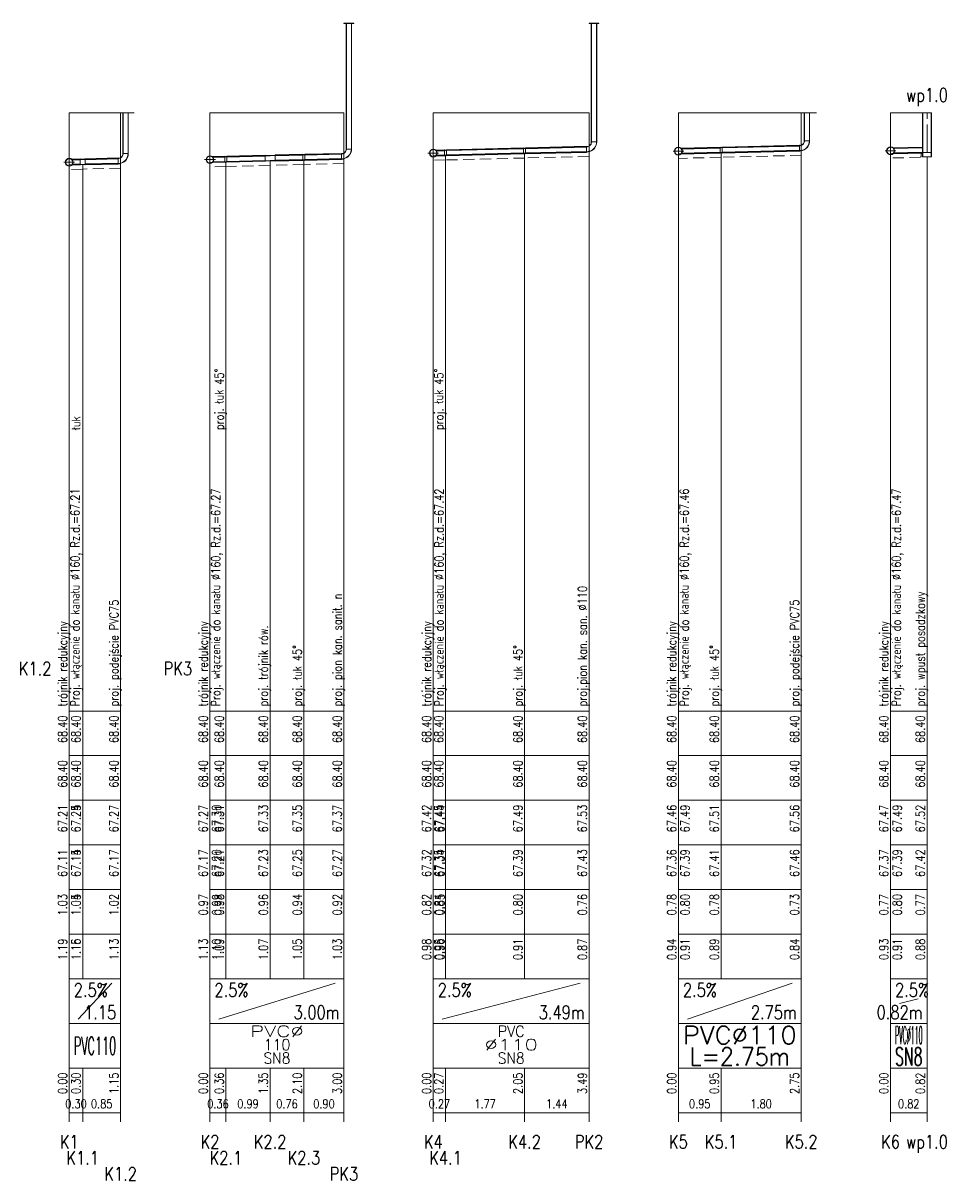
# Model space of a CAD drawing. Header units: millimetres. Extents: x 50853 to 54955, y -8480 to -6058.
# Tile 28 of 28: x 54328 to 54535, y -6627 to -6368. Entities that reach past the tile are written whole.
import ezdxf
from ezdxf.enums import TextEntityAlignment as Align

# ---------------------------------------------------------------- set-up
doc = ezdxf.new("R2010")
doc.units = ezdxf.units.MM
doc.header["$LTSCALE"] = 5
doc.linetypes.add('CENTER', pattern=[2, 1.25, -0.25, 0.25, -0.25])
doc.linetypes.add('DASHED', pattern=[0.75, 0.5, -0.25])
for name, color, linetype, lineweight in [('Liczby', 7, 'Continuous', 20), ('Linie_odn', 7, 'Continuous', 13), ('Linie_tabeli', 7, 'Continuous', 13), ('Odcinki', 5, 'Continuous', 30), ('Opis_PZ', 7, 'Continuous', 20), ('Opis_wl', 7, 'Continuous', 20), ('Osie', 7, 'CENTER', 13), ('Podsypki', 7, 'DASHED', 13), ('Ter_istn', 8, 'Continuous', 13), ('Wezly', 5, 'Continuous', 13)]:
    doc.layers.add(name, color=color, linetype=linetype, lineweight=lineweight)
doc.styles.add('Styl13', font='SIMPLEX.shx', dxfattribs={"width": 0.8})
doc.styles.add('Styl15', font='SIMPLEX.shx', dxfattribs={"width": 0.8})
doc.styles.add('Styl17', font='SIMPLEX.shx', dxfattribs={"width": 0.8})
doc.styles.add('Styl2', font='SIMPLEX.shx', dxfattribs={"width": 0.8})
doc.styles.add('Styl4', font='SIMPLEX.shx', dxfattribs={"width": 0.8})
doc.styles.add('Styl5', font='SIMPLEX.shx', dxfattribs={"width": 0.8})
doc.styles.add('Styl6', font='SIMPLEX.shx', dxfattribs={"width": 0.8})
doc.styles.add('Styl9', font='SIMPLEX.shx', dxfattribs={"width": 0.8})

msp = doc.modelspace()

# ---------------------------------------------------------------- linework, layer by layer
at = {"layer": 'Linie_odn'}
for points in [[(54338.15, -6522.01), (54338.15, -6388.01)], [(54349.65, -6522.01), (54349.65, -6388.01)], [(54369.65, -6522.01), (54369.65, -6388.01)], [(54399.65, -6522.01), (54399.65, -6388.01)], [(54419.65, -6522.01), (54419.65, -6388.01)], [(54454.53, -6522.01), (54454.53, -6388.01)], [(54474.53, -6522.01), (54474.53, -6388.01)], [(54502.03, -6522.01), (54502.03, -6388.01)], [(54522.03, -6522.01), (54522.03, -6388.01)], [(54422.39, -6522.01), (54422.39, -6397.51)], [(54440.1, -6522.01), (54440.1, -6397.07)], [(54484.08, -6522.01), (54484.08, -6396.91)], [(54530.19, -6522.01), (54530.19, -6397.88)], [(54341.15, -6522.01), (54341.15, -6399.54)], [(54373.22, -6522.01), (54373.22, -6398.95)], [(54383.11, -6522.01), (54383.11, -6398.71)], [(54390.69, -6522.01), (54390.69, -6398.52)]]:
    msp.add_lwpolyline(points, dxfattribs=at)
at = {"layer": 'Linie_tabeli'}
for p, q in [((54338.15, -6522.01), (54349.65, -6522.01)), ((54338.15, -6522.01), (54338.15, -6612.01)), ((54338.15, -6522.01), (54338.15, -6582.01)), ((54341.15, -6522.01), (54341.15, -6582.01)), ((54349.65, -6522.01), (54349.65, -6612.01)), ((54349.65, -6522.01), (54349.65, -6582.01)), ((54369.65, -6522.01), (54399.65, -6522.01)), ((54369.65, -6522.01), (54369.65, -6612.01)), ((54369.65, -6522.01), (54369.65, -6582.01)), ((54373.22, -6522.01), (54373.22, -6582.01)), ((54383.11, -6522.01), (54383.11, -6582.01)), ((54390.69, -6522.01), (54390.69, -6582.01)), ((54399.65, -6522.01), (54399.65, -6612.01)), ((54399.65, -6522.01), (54399.65, -6582.01)), ((54419.65, -6522.01), (54454.53, -6522.01)), ((54419.65, -6522.01), (54419.65, -6612.01)), ((54419.65, -6522.01), (54419.65, -6582.01)), ((54422.39, -6522.01), (54422.39, -6582.01)), ((54440.1, -6522.01), (54440.1, -6582.01)), ((54454.53, -6522.01), (54454.53, -6612.01)), ((54454.53, -6522.01), (54454.53, -6582.01)), ((54474.53, -6522.01), (54502.03, -6522.01)), ((54474.53, -6522.01), (54474.53, -6612.01)), ((54474.53, -6522.01), (54474.53, -6582.01)), ((54484.08, -6522.01), (54484.08, -6582.01)), ((54502.03, -6522.01), (54502.03, -6612.01)), ((54502.03, -6522.01), (54502.03, -6582.01)), ((54522.03, -6522.01), (54530.19, -6522.01)), ((54522.03, -6522.01), (54522.03, -6612.01)), ((54522.03, -6522.01), (54522.03, -6582.01)), ((54530.19, -6522.01), (54530.19, -6612.01)), ((54530.19, -6522.01), (54530.19, -6582.01)), ((54338.15, -6532.01), (54349.65, -6532.01)), ((54369.65, -6532.01), (54399.65, -6532.01)), ((54419.65, -6532.01), (54454.53, -6532.01)), ((54474.53, -6532.01), (54502.03, -6532.01)), ((54522.03, -6532.01), (54530.19, -6532.01)), ((54338.15, -6542.01), (54349.65, -6542.01)), ((54369.65, -6542.01), (54399.65, -6542.01)), ((54419.65, -6542.01), (54454.53, -6542.01)), ((54474.53, -6542.01), (54502.03, -6542.01)), ((54522.03, -6542.01), (54530.19, -6542.01)), ((54338.15, -6552.01), (54349.65, -6552.01)), ((54369.65, -6552.01), (54399.65, -6552.01)), ((54419.65, -6552.01), (54454.53, -6552.01)), ((54474.53, -6552.01), (54502.03, -6552.01)), ((54522.03, -6552.01), (54530.19, -6552.01)), ((54338.15, -6562.01), (54349.65, -6562.01)), ((54369.65, -6562.01), (54399.65, -6562.01)), ((54419.65, -6562.01), (54454.53, -6562.01)), ((54474.53, -6562.01), (54502.03, -6562.01)), ((54522.03, -6562.01), (54530.19, -6562.01)), ((54338.15, -6572.01), (54349.65, -6572.01)), ((54369.65, -6572.01), (54399.65, -6572.01)), ((54419.65, -6572.01), (54454.53, -6572.01)), ((54474.53, -6572.01), (54502.03, -6572.01)), ((54522.03, -6572.01), (54530.19, -6572.01)), ((54338.15, -6582.01), (54349.65, -6582.01)), ((54338.15, -6582.01), (54338.15, -6592.01)), ((54349.65, -6582.01), (54349.65, -6592.01)), ((54369.65, -6582.01), (54399.65, -6582.01)), ((54369.65, -6582.01), (54369.65, -6592.01)), ((54399.65, -6582.01), (54399.65, -6592.01)), ((54419.65, -6582.01), (54454.53, -6582.01)), ((54419.65, -6582.01), (54419.65, -6592.01)), ((54454.53, -6582.01), (54454.53, -6592.01)), ((54474.53, -6582.01), (54502.03, -6582.01)), ((54474.53, -6582.01), (54474.53, -6592.01)), ((54502.03, -6582.01), (54502.03, -6592.01)), ((54522.03, -6582.01), (54530.19, -6582.01)), ((54522.03, -6582.01), (54522.03, -6592.01)), ((54530.19, -6582.01), (54530.19, -6592.01)), ((54340.15, -6591.01), (54347.65, -6583.01)), ((54371.65, -6591.01), (54397.65, -6583.01)), ((54421.65, -6591.01), (54452.53, -6583.01)), ((54476.53, -6591.01), (54500.03, -6583.01)), ((54524.03, -6587.51), (54528.19, -6586.51)), ((54338.15, -6592.01), (54349.65, -6592.01)), ((54349.65, -6592.01), (54349.65, -6602.01)), ((54369.65, -6592.01), (54399.65, -6592.01)), ((54399.65, -6592.01), (54399.65, -6602.01)), ((54419.65, -6592.01), (54454.53, -6592.01)), ((54454.53, -6592.01), (54454.53, -6602.01)), ((54474.53, -6592.01), (54502.03, -6592.01)), ((54502.03, -6592.01), (54502.03, -6602.01)), ((54522.03, -6592.01), (54530.19, -6592.01)), ((54530.19, -6592.01), (54530.19, -6602.01)), ((54338.15, -6602.01), (54349.65, -6602.01)), ((54338.15, -6602.01), (54338.15, -6614.01)), ((54341.15, -6602.01), (54341.15, -6614.01)), ((54349.65, -6602.01), (54349.65, -6614.01)), ((54369.65, -6602.01), (54399.65, -6602.01)), ((54369.65, -6602.01), (54369.65, -6614.01)), ((54373.22, -6602.01), (54373.22, -6614.01)), ((54383.11, -6602.01), (54383.11, -6614.01)), ((54390.69, -6602.01), (54390.69, -6614.01)), ((54399.65, -6602.01), (54399.65, -6614.01)), ((54419.65, -6602.01), (54454.53, -6602.01)), ((54419.65, -6602.01), (54419.65, -6614.01)), ((54422.39, -6602.01), (54422.39, -6614.01)), ((54440.1, -6602.01), (54440.1, -6614.01)), ((54454.53, -6602.01), (54454.53, -6614.01)), ((54474.53, -6602.01), (54502.03, -6602.01)), ((54474.53, -6602.01), (54474.53, -6614.01)), ((54484.08, -6602.01), (54484.08, -6614.01)), ((54502.03, -6602.01), (54502.03, -6614.01)), ((54522.03, -6602.01), (54530.19, -6602.01)), ((54522.03, -6602.01), (54522.03, -6614.01)), ((54530.19, -6602.01), (54530.19, -6614.01)), ((54338.15, -6612.01), (54349.65, -6612.01)), ((54369.65, -6612.01), (54399.65, -6612.01)), ((54419.65, -6612.01), (54454.53, -6612.01)), ((54474.53, -6612.01), (54502.03, -6612.01)), ((54522.03, -6612.01), (54530.19, -6612.01))]:
    msp.add_line(p, q, dxfattribs=at)
at = {"layer": 'Odcinki'}
for points in [[(54440.33, -6395.96), (54453.98, -6395.62), (54453.98, -6395.57), (54440.33, -6395.91)], [(54484.3, -6395.8), (54501.65, -6395.37), (54501.65, -6395.31), (54484.3, -6395.74)], [(54341.7, -6398.43), (54349.1, -6398.24), (54349.1, -6398.19), (54341.7, -6398.37)], [(54370.24, -6397.93), (54372.99, -6397.86), (54372.99, -6397.8), (54370.24, -6397.87)], [(54373.44, -6397.85), (54382.01, -6397.63), (54382.01, -6397.58), (54373.44, -6397.79)], [(54384.21, -6397.58), (54390.46, -6397.42), (54390.46, -6397.37), (54384.21, -6397.52)], [(54390.91, -6397.41), (54399.1, -6397.21), (54399.1, -6397.15), (54390.91, -6397.36)], [(54420.23, -6396.46), (54422.17, -6396.42), (54422.17, -6396.36), (54420.23, -6396.41)], [(54420.23, -6397.56), (54422.17, -6397.52), (54422.17, -6397.57), (54420.23, -6397.62)], [(54422.62, -6396.4), (54439.88, -6395.97), (54439.88, -6395.92), (54422.62, -6396.35)], [(54422.62, -6397.5), (54439.88, -6397.07), (54439.88, -6397.13), (54422.62, -6397.56)], [(54440.33, -6397.06), (54453.98, -6396.72), (54453.98, -6396.78), (54440.33, -6397.12)], [(54475.11, -6396.03), (54483.85, -6395.81), (54483.85, -6395.76), (54475.11, -6395.97)], [(54475.11, -6397.13), (54483.85, -6396.91), (54483.85, -6396.97), (54475.11, -6397.18)], [(54484.3, -6396.9), (54501.65, -6396.47), (54501.65, -6396.52), (54484.3, -6396.95)], [(54522.61, -6395.95), (54529.19, -6395.78), (54529.19, -6395.73), (54522.61, -6395.89)], [(54522.61, -6397.05), (54529.19, -6396.88), (54529.19, -6396.94), (54522.61, -6397.1)], [(54338.74, -6398.5), (54340.6, -6398.46), (54340.6, -6398.4), (54338.74, -6398.45)], [(54338.74, -6399.6), (54340.6, -6399.56), (54340.6, -6399.61), (54338.74, -6399.66)], [(54341.7, -6399.53), (54349.1, -6399.34), (54349.1, -6399.4), (54341.7, -6399.58)], [(54370.24, -6399.03), (54372.99, -6398.96), (54372.99, -6399.01), (54370.24, -6399.08)], [(54373.44, -6398.95), (54382.01, -6398.73), (54382.01, -6398.79), (54373.44, -6399)], [(54384.21, -6398.68), (54390.46, -6398.52), (54390.46, -6398.58), (54384.21, -6398.73)], [(54390.91, -6398.51), (54399.1, -6398.31), (54399.1, -6398.36), (54390.91, -6398.57)]]:
    msp.add_lwpolyline(points, close=True, dxfattribs=at)
at = {"layer": 'Opis_wl'}
for centre, radius in [((54522.03, -6396.51), 0.88), ((54338.15, -6399.07), 0.88), ((54369.65, -6398.49), 0.88), ((54369.65, -6398.49), 0.8), ((54419.65, -6397.03), 0.88), ((54419.65, -6397.03), 0.8), ((54474.53, -6396.59), 0.88), ((54474.53, -6396.59), 0.8), ((54522.03, -6396.51), 0.8), ((54338.15, -6399.07), 0.8)]:
    msp.add_circle(centre, radius, dxfattribs=at)
at = {"layer": 'Osie'}
for p, q in [((54530.19, -6396.86), (54530.19, -6388.01)), ((54474.53, -6397.79), (54474.53, -6395.39)), ((54522.03, -6397.71), (54522.03, -6395.31)), ((54338.15, -6400.27), (54338.15, -6397.87)), ((54369.65, -6399.69), (54369.65, -6397.29)), ((54418.45, -6397.03), (54420.85, -6397.03)), ((54419.65, -6398.23), (54419.65, -6395.83)), ((54473.33, -6396.59), (54475.73, -6396.59)), ((54520.83, -6396.51), (54523.23, -6396.51)), ((54336.95, -6399.07), (54339.35, -6399.07)), ((54368.45, -6398.49), (54370.85, -6398.49))]:
    msp.add_line(p, q, dxfattribs=at)
at = {"layer": 'Podsypki'}
for points in [[(54419.65, -6397.63), (54422.39, -6397.56), (54422.39, -6398.51), (54422.39, -6398.51), (54422.39, -6398.56), (54419.65, -6398.63), (54419.65, -6398.63), (54419.65, -6398.63)], [(54422.39, -6397.56), (54440.1, -6397.12), (54440.1, -6398.07), (54440.1, -6398.07), (54440.1, -6398.12), (54422.39, -6398.56), (54422.39, -6398.51), (54422.39, -6398.51)], [(54440.1, -6397.12), (54454.53, -6396.76), (54454.53, -6397.71), (54454.53, -6397.71), (54454.53, -6397.76), (54440.1, -6398.12), (54440.1, -6398.07), (54440.1, -6398.07)], [(54474.53, -6397.2), (54484.08, -6396.96), (54484.08, -6397.91), (54484.08, -6397.91), (54484.08, -6397.96), (54474.53, -6398.2), (54474.53, -6398.2), (54474.53, -6398.2)], [(54484.08, -6396.96), (54502.03, -6396.51), (54502.03, -6397.46), (54502.03, -6397.46), (54502.03, -6397.51), (54484.08, -6397.96), (54484.08, -6397.91), (54484.08, -6397.91)], [(54522.03, -6397.12), (54528.87, -6396.95), (54528.87, -6397.86), (54528.75, -6397.86), (54528.75, -6397.95), (54522.03, -6398.12), (54522.03, -6398.12), (54522.03, -6398.12)], [(54338.15, -6399.67), (54341.15, -6399.6), (54341.15, -6400.54), (54341.15, -6400.54), (54341.15, -6400.6), (54338.15, -6400.67), (54338.15, -6400.67), (54338.15, -6400.67)], [(54341.15, -6399.6), (54349.65, -6399.39), (54349.65, -6400.33), (54349.65, -6400.33), (54349.65, -6400.39), (54341.15, -6400.6), (54341.15, -6400.54), (54341.15, -6400.54)], [(54369.65, -6399.1), (54373.22, -6399.01), (54373.22, -6399.95), (54373.22, -6399.95), (54373.22, -6400.01), (54369.65, -6400.1), (54369.65, -6400.1), (54369.65, -6400.1)], [(54373.22, -6399.01), (54383.11, -6398.76), (54383.11, -6399.71), (54383.11, -6399.71), (54383.11, -6399.76), (54373.22, -6400.01), (54373.22, -6399.95), (54373.22, -6399.95)], [(54383.11, -6398.76), (54390.69, -6398.57), (54390.69, -6399.52), (54390.69, -6399.52), (54390.69, -6399.57), (54383.11, -6399.76), (54383.11, -6399.71), (54383.11, -6399.71)], [(54390.69, -6398.57), (54399.65, -6398.35), (54399.65, -6399.29), (54399.65, -6399.29), (54399.65, -6399.35), (54390.69, -6399.57), (54390.69, -6399.52), (54390.69, -6399.52)]]:
    msp.add_lwpolyline(points, close=True, dxfattribs=at)
at = {"layer": 'Ter_istn'}
for points in [[(54338.15, -6388.01), (54341.15, -6388.01), (54352.65, -6388.01)], [(54369.65, -6388.01), (54373.22, -6388.01), (54383.11, -6388.01), (54390.69, -6388.01), (54399.65, -6388.01)], [(54419.65, -6388.01), (54422.39, -6388.01), (54440.1, -6388.01), (54454.53, -6388.01)], [(54474.53, -6388.01), (54484.08, -6388.01), (54505.44, -6388.01)], [(54522.03, -6388.01), (54530.19, -6388.01)]]:
    msp.add_lwpolyline(points, dxfattribs=at)
at = {"layer": 'Wezly'}
for p, q in [((54453.98, -6395.51), (54453.98, -6396.83)), ((54454.97, -6394.52), (54456.29, -6394.52)), ((54501.65, -6395.26), (54501.65, -6396.58)), ((54502.64, -6394.27), (54503.96, -6394.27)), ((54349.1, -6398.13), (54349.1, -6399.45)), ((54350.09, -6397.14), (54351.41, -6397.14)), ((54373.22, -6397.8), (54372.99, -6397.8)), ((54372.99, -6397.8), (54372.99, -6399.01)), ((54373.22, -6397.85), (54372.99, -6397.86)), ((54373.44, -6397.79), (54373.22, -6397.8)), ((54373.44, -6397.85), (54373.22, -6397.85)), ((54373.44, -6399), (54373.44, -6397.79)), ((54383.11, -6397.55), (54382.01, -6397.58)), ((54382.01, -6397.58), (54382.01, -6398.79)), ((54383.11, -6397.61), (54382.01, -6397.63)), ((54384.21, -6397.52), (54383.11, -6397.55)), ((54384.21, -6397.58), (54383.11, -6397.61)), ((54384.21, -6398.73), (54384.21, -6397.52)), ((54390.69, -6397.36), (54390.46, -6397.37)), ((54390.46, -6397.37), (54390.46, -6398.58)), ((54390.69, -6397.42), (54390.46, -6397.42)), ((54390.91, -6397.36), (54390.69, -6397.36)), ((54390.91, -6397.41), (54390.69, -6397.42)), ((54390.91, -6398.57), (54390.91, -6397.36)), ((54399.1, -6397.1), (54399.1, -6398.42)), ((54400.09, -6396.11), (54401.41, -6396.11)), ((54422.39, -6396.35), (54422.17, -6396.36)), ((54422.17, -6396.36), (54422.17, -6397.57)), ((54422.39, -6396.41), (54422.17, -6396.42)), ((54422.17, -6397.52), (54422.39, -6397.51)), ((54422.17, -6397.57), (54422.39, -6397.56)), ((54422.62, -6396.35), (54422.39, -6396.35)), ((54422.62, -6396.4), (54422.39, -6396.41)), ((54422.39, -6397.51), (54422.62, -6397.5)), ((54422.39, -6397.56), (54422.62, -6397.56)), ((54422.62, -6397.56), (54422.62, -6396.35)), ((54440.1, -6395.91), (54439.88, -6395.92)), ((54439.88, -6395.92), (54439.88, -6397.13)), ((54440.1, -6395.97), (54439.88, -6395.97)), ((54439.88, -6397.07), (54440.1, -6397.07)), ((54439.88, -6397.13), (54440.1, -6397.12)), ((54440.33, -6395.91), (54440.1, -6395.91)), ((54440.33, -6395.96), (54440.1, -6395.97)), ((54440.1, -6397.07), (54440.33, -6397.06)), ((54440.1, -6397.12), (54440.33, -6397.12)), ((54440.33, -6397.12), (54440.33, -6395.91)), ((54484.08, -6395.75), (54483.85, -6395.76)), ((54483.85, -6395.76), (54483.85, -6396.97)), ((54484.08, -6395.81), (54483.85, -6395.81)), ((54483.85, -6396.91), (54484.08, -6396.91)), ((54483.85, -6396.97), (54484.08, -6396.96)), ((54484.3, -6395.74), (54484.08, -6395.75)), ((54484.3, -6395.8), (54484.08, -6395.81)), ((54484.08, -6396.91), (54484.3, -6396.9)), ((54484.08, -6396.96), (54484.3, -6396.95)), ((54484.3, -6396.95), (54484.3, -6395.74)), ((54341.15, -6398.39), (54340.6, -6398.4)), ((54340.6, -6398.4), (54340.6, -6399.61)), ((54341.15, -6398.44), (54340.6, -6398.46)), ((54340.6, -6399.56), (54341.15, -6399.54)), ((54340.6, -6399.61), (54341.15, -6399.6)), ((54341.7, -6398.37), (54341.15, -6398.39)), ((54341.7, -6398.43), (54341.15, -6398.44)), ((54341.15, -6399.54), (54341.7, -6399.53)), ((54341.15, -6399.6), (54341.7, -6399.58)), ((54341.7, -6399.58), (54341.7, -6398.37)), ((54372.99, -6398.96), (54373.22, -6398.95)), ((54372.99, -6399.01), (54373.22, -6399.01)), ((54373.22, -6398.95), (54373.44, -6398.95)), ((54373.22, -6399.01), (54373.44, -6399)), ((54382.01, -6398.73), (54383.11, -6398.71)), ((54382.01, -6398.79), (54383.11, -6398.76)), ((54383.11, -6398.71), (54384.21, -6398.68)), ((54383.11, -6398.76), (54384.21, -6398.73)), ((54390.46, -6398.52), (54390.69, -6398.52)), ((54390.46, -6398.58), (54390.69, -6398.57)), ((54390.69, -6398.52), (54390.91, -6398.51)), ((54390.69, -6398.57), (54390.91, -6398.57))]:
    msp.add_line(p, q, dxfattribs=at)
for points in [[(54399.65, -6368.01), (54401.85, -6368.01), (54401.85, -6367.91), (54399.65, -6367.91)], [(54400.2, -6396.11), (54400.2, -6368.01), (54400.14, -6368.01), (54400.14, -6396.11)], [(54401.3, -6396.11), (54401.3, -6368.01), (54401.35, -6368.01), (54401.35, -6396.11)], [(54454.53, -6368.01), (54456.73, -6368.01), (54456.73, -6367.91), (54454.53, -6367.91)], [(54455.08, -6394.52), (54455.08, -6368.01), (54455.03, -6368.01), (54455.03, -6394.52)], [(54456.18, -6394.52), (54456.18, -6368.01), (54456.24, -6368.01), (54456.24, -6394.52)], [(54529.19, -6388.01), (54531.19, -6388.01), (54531.19, -6388.01), (54529.19, -6388.01)], [(54529.19, -6397.88), (54531.19, -6397.88), (54531.19, -6388.01), (54529.19, -6388.01)], [(54529.29, -6397.88), (54531.09, -6397.88), (54531.09, -6388.01), (54529.29, -6388.01)], [(54530.19, -6397.88), (54529.19, -6397.88), (54529.19, -6396.88), (54530.19, -6396.86), (54531.19, -6396.86), (54531.19, -6397.88)]]:
    msp.add_lwpolyline(points, close=True, dxfattribs=at)
for points in [[(54350.15, -6388.01), (54350.15, -6397.14), (54350.2, -6397.14), (54350.2, -6388.01)], [(54351.36, -6388.01), (54351.36, -6397.14), (54351.3, -6397.14), (54351.3, -6388.01)], [(54502.7, -6388.01), (54502.7, -6394.27), (54502.75, -6394.27), (54502.75, -6388.01)], [(54503.91, -6388.01), (54503.91, -6394.27), (54503.85, -6394.27), (54503.85, -6388.01)], [(54453.98, -6395.62), (54454.15, -6395.61), (54454.32, -6395.57), (54454.48, -6395.5), (54454.63, -6395.41), (54454.76, -6395.3), (54454.87, -6395.17), (54454.96, -6395.02), (54455.03, -6394.86), (54455.07, -6394.69), (54455.08, -6394.52)], [(54453.98, -6395.57), (54454.15, -6395.55), (54454.31, -6395.51), (54454.46, -6395.45), (54454.6, -6395.37), (54454.72, -6395.26), (54454.83, -6395.13), (54454.91, -6394.99), (54454.98, -6394.84), (54455.01, -6394.68), (54455.03, -6394.52)], [(54453.98, -6396.72), (54454.33, -6396.69), (54454.66, -6396.61), (54454.98, -6396.48), (54455.28, -6396.3), (54455.54, -6396.08), (54455.76, -6395.81), (54455.94, -6395.52), (54456.08, -6395.2), (54456.16, -6394.86), (54456.18, -6394.52)], [(54453.98, -6396.78), (54454.34, -6396.75), (54454.68, -6396.66), (54455.01, -6396.53), (54455.31, -6396.34), (54455.58, -6396.11), (54455.81, -6395.85), (54455.99, -6395.54), (54456.13, -6395.22), (54456.21, -6394.87), (54456.24, -6394.52)], [(54501.65, -6395.37), (54501.83, -6395.35), (54501.99, -6395.31), (54502.15, -6395.25), (54502.3, -6395.16), (54502.43, -6395.04), (54502.54, -6394.91), (54502.63, -6394.77), (54502.7, -6394.61), (54502.74, -6394.44), (54502.75, -6394.27)], [(54501.65, -6395.31), (54501.82, -6395.3), (54501.98, -6395.26), (54502.13, -6395.2), (54502.27, -6395.11), (54502.39, -6395), (54502.5, -6394.88), (54502.58, -6394.74), (54502.65, -6394.59), (54502.69, -6394.43), (54502.7, -6394.27)], [(54501.65, -6396.47), (54502, -6396.44), (54502.33, -6396.36), (54502.65, -6396.23), (54502.95, -6396.05), (54503.21, -6395.82), (54503.43, -6395.56), (54503.61, -6395.26), (54503.75, -6394.95), (54503.83, -6394.61), (54503.85, -6394.27)], [(54501.65, -6396.52), (54502.01, -6396.49), (54502.35, -6396.41), (54502.68, -6396.28), (54502.98, -6396.09), (54503.25, -6395.86), (54503.48, -6395.59), (54503.66, -6395.29), (54503.8, -6394.96), (54503.88, -6394.62), (54503.91, -6394.27)], [(54349.1, -6398.24), (54349.28, -6398.23), (54349.44, -6398.19), (54349.6, -6398.12), (54349.75, -6398.03), (54349.88, -6397.92), (54349.99, -6397.79), (54350.08, -6397.64), (54350.15, -6397.48), (54350.19, -6397.32), (54350.2, -6397.14)], [(54349.1, -6398.19), (54349.27, -6398.18), (54349.43, -6398.14), (54349.58, -6398.08), (54349.72, -6397.99), (54349.84, -6397.88), (54349.95, -6397.76), (54350.04, -6397.62), (54350.1, -6397.47), (54350.14, -6397.31), (54350.15, -6397.14)], [(54349.1, -6399.34), (54349.45, -6399.32), (54349.78, -6399.24), (54350.1, -6399.11), (54350.4, -6398.92), (54350.66, -6398.7), (54350.88, -6398.44), (54351.06, -6398.14), (54351.2, -6397.82), (54351.28, -6397.49), (54351.3, -6397.14)], [(54349.1, -6399.4), (54349.46, -6399.37), (54349.8, -6399.29), (54350.13, -6399.15), (54350.43, -6398.97), (54350.7, -6398.74), (54350.93, -6398.47), (54351.11, -6398.17), (54351.25, -6397.84), (54351.33, -6397.5), (54351.36, -6397.14)], [(54399.1, -6397.21), (54399.27, -6397.19), (54399.44, -6397.15), (54399.6, -6397.09), (54399.74, -6397), (54399.87, -6396.88), (54399.99, -6396.75), (54400.08, -6396.6), (54400.14, -6396.45), (54400.18, -6396.28), (54400.2, -6396.11)], [(54399.1, -6397.15), (54399.26, -6397.14), (54399.42, -6397.1), (54399.57, -6397.04), (54399.71, -6396.95), (54399.84, -6396.84), (54399.94, -6396.72), (54400.03, -6396.58), (54400.09, -6396.43), (54400.13, -6396.27), (54400.14, -6396.11)], [(54399.1, -6398.31), (54399.44, -6398.28), (54399.78, -6398.2), (54400.1, -6398.07), (54400.39, -6397.89), (54400.65, -6397.66), (54400.88, -6397.4), (54401.06, -6397.1), (54401.19, -6396.79), (54401.27, -6396.45), (54401.3, -6396.11)], [(54399.1, -6398.36), (54399.45, -6398.33), (54399.79, -6398.25), (54400.12, -6398.11), (54400.42, -6397.93), (54400.69, -6397.7), (54400.92, -6397.43), (54401.11, -6397.13), (54401.24, -6396.8), (54401.32, -6396.46), (54401.35, -6396.11)]]:
    msp.add_lwpolyline(points, dxfattribs=at)

# ---------------------------------------------------------------- texts
at = {"layer": 'Liczby', "width": 0.8}
for s, height, style, p in [('wp1.0', 3, 'Styl13', (54530.19, -6385.51)), ('0.30', 2, 'Styl6', (54339.65, -6611.01)), ('0.85', 2, 'Styl6', (54345.4, -6611.01)), ('0.36', 2, 'Styl6', (54371.44, -6611.01)), ('0.99', 2, 'Styl6', (54378.16, -6611.01)), ('0.76', 2, 'Styl6', (54386.9, -6611.01)), ('0.90', 2, 'Styl6', (54395.17, -6611.01)), ('0.27', 2, 'Styl6', (54421.02, -6611.01)), ('1.77', 2, 'Styl6', (54431.25, -6611.01)), ('1.44', 2, 'Styl6', (54447.32, -6611.01)), ('0.95', 2, 'Styl6', (54479.31, -6611.01)), ('1.80', 2, 'Styl6', (54493.05, -6611.01)), ('0.82', 2, 'Styl6', (54526.11, -6611.01)), ('K1', 3, 'Styl13', (54338.15, -6620.01)), ('K2', 3, 'Styl13', (54369.65, -6620.01)), ('K2.2', 3, 'Styl13', (54383.11, -6620.01)), ('K4', 3, 'Styl13', (54419.65, -6620.01)), ('K4.2', 3, 'Styl13', (54440.1, -6620.01)), ('PK2', 3, 'Styl13', (54454.53, -6620.01)), ('K5', 3, 'Styl13', (54474.53, -6620.01)), ('K5.1', 3, 'Styl13', (54484.08, -6620.01)), ('K5.2', 3, 'Styl13', (54502.03, -6620.01)), ('K6', 3, 'Styl13', (54522.03, -6620.01)), ('wp1.0', 3, 'Styl13', (54530.19, -6620.01)), ('K1.1', 3, 'Styl13', (54341.15, -6623.61)), ('K2.1', 3, 'Styl13', (54373.22, -6623.61)), ('K2.3', 3, 'Styl13', (54390.69, -6623.61)), ('K4.1', 3, 'Styl13', (54422.39, -6623.61)), ('K1.2', 3, 'Styl13', (54349.65, -6627.21)), ('PK3', 3, 'Styl13', (54399.65, -6627.21))]:
    msp.add_text(s, height=height, dxfattribs=dict(at, style=style)).set_placement(p, align=Align.CENTER)
for s, style, p in [('K1.2', 'Styl9', (54334.15, -6514.01)), ('PK3', 'Styl9', (54365.65, -6514.01)), ('1.15', 'Styl4', (54348.65, -6591.01)), ('3.00m', 'Styl4', (54398.65, -6591.01)), ('3.49m', 'Styl4', (54453.53, -6591.01)), ('2.75m', 'Styl4', (54501.03, -6591.01)), ('0.82m', 'Styl4', (54529.19, -6591.01))]:
    msp.add_text(s, height=3, dxfattribs=dict(at, style=style)).set_placement(p, align=Align.RIGHT)
at = {"layer": 'Liczby', "style": 'Styl2', "width": 0.8}
for s, p in [('68.40', (54337.65, -6523.01)), ('68.40', (54340.65, -6523.01)), ('68.40', (54349.15, -6523.01)), ('68.40', (54369.15, -6523.01)), ('68.40', (54372.72, -6523.01)), ('68.40', (54382.61, -6523.01)), ('68.40', (54390.19, -6523.01)), ('68.40', (54399.15, -6523.01)), ('68.40', (54419.15, -6523.01)), ('68.40', (54421.89, -6523.01)), ('68.40', (54439.6, -6523.01)), ('68.40', (54454.03, -6523.01)), ('68.40', (54474.03, -6523.01)), ('68.40', (54483.58, -6523.01)), ('68.40', (54501.53, -6523.01)), ('68.40', (54521.53, -6523.01)), ('68.40', (54529.69, -6523.01)), ('68.40', (54337.65, -6533.01)), ('68.40', (54340.65, -6533.01)), ('68.40', (54349.15, -6533.01)), ('68.40', (54369.15, -6533.01)), ('68.40', (54372.72, -6533.01)), ('68.40', (54382.61, -6533.01)), ('68.40', (54390.19, -6533.01)), ('68.40', (54399.15, -6533.01)), ('68.40', (54419.15, -6533.01)), ('68.40', (54421.89, -6533.01)), ('68.40', (54439.6, -6533.01)), ('68.40', (54454.03, -6533.01)), ('68.40', (54474.03, -6533.01)), ('68.40', (54483.58, -6533.01)), ('68.40', (54501.53, -6533.01)), ('68.40', (54521.53, -6533.01)), ('68.40', (54529.69, -6533.01)), ('67.21', (54337.65, -6543.01)), ('67.24', (54340.65, -6543.01)), ('67.25', (54340.65, -6543.01)), ('67.27', (54349.15, -6543.01)), ('67.27', (54369.15, -6543.01)), ('67.30', (54372.15, -6543.01)), ('67.31', (54372.72, -6543.01)), ('67.33', (54382.61, -6543.01)), ('67.35', (54390.19, -6543.01)), ('67.37', (54399.15, -6543.01)), ('67.42', (54419.15, -6543.01)), ('67.45', (54421.89, -6543.01)), ('67.44', (54422.15, -6543.01)), ('67.49', (54439.6, -6543.01)), ('67.53', (54454.03, -6543.01)), ('67.46', (54474.03, -6543.01)), ('67.49', (54477.03, -6543.01)), ('67.51', (54483.58, -6543.01)), ('67.56', (54501.53, -6543.01)), ('67.47', (54521.53, -6543.01)), ('67.49', (54524.53, -6543.01)), ('67.52', (54529.69, -6543.01)), ('67.11', (54337.65, -6553.01)), ('67.14', (54340.65, -6553.01)), ('67.15', (54340.65, -6553.01)), ('67.17', (54349.15, -6553.01)), ('67.17', (54369.15, -6553.01)), ('67.20', (54372.15, -6553.01)), ('67.21', (54372.72, -6553.01)), ('67.23', (54382.61, -6553.01)), ('67.25', (54390.19, -6553.01)), ('67.27', (54399.15, -6553.01)), ('67.32', (54419.15, -6553.01)), ('67.35', (54421.89, -6553.01)), ('67.34', (54422.15, -6553.01)), ('67.39', (54439.6, -6553.01)), ('67.43', (54454.03, -6553.01)), ('67.36', (54474.03, -6553.01)), ('67.39', (54477.03, -6553.01)), ('67.41', (54483.58, -6553.01)), ('67.46', (54501.53, -6553.01)), ('67.37', (54521.53, -6553.01)), ('67.39', (54524.53, -6553.01)), ('67.42', (54529.69, -6553.01)), ('1.03', (54337.65, -6563.01)), ('1.04', (54340.65, -6563.01)), ('1.05', (54340.65, -6563.01)), ('1.02', (54349.15, -6563.01)), ('0.97', (54369.15, -6563.01)), ('0.99', (54372.15, -6563.01)), ('0.98', (54372.72, -6563.01)), ('0.96', (54382.61, -6563.01)), ('0.94', (54390.19, -6563.01)), ('0.92', (54399.15, -6563.01)), ('0.82', (54419.15, -6563.01)), ('0.84', (54421.89, -6563.01)), ('0.85', (54422.15, -6563.01)), ('0.80', (54439.6, -6563.01)), ('0.76', (54454.03, -6563.01)), ('0.78', (54474.03, -6563.01)), ('0.80', (54477.03, -6563.01)), ('0.78', (54483.58, -6563.01)), ('0.73', (54501.53, -6563.01)), ('0.77', (54521.53, -6563.01)), ('0.80', (54524.53, -6563.01)), ('0.77', (54529.69, -6563.01)), ('1.19', (54337.65, -6573.01)), ('1.16', (54340.65, -6573.01)), ('1.15', (54340.65, -6573.01)), ('1.13', (54349.15, -6573.01)), ('1.13', (54369.15, -6573.01)), ('1.10', (54372.15, -6573.01)), ('1.09', (54372.72, -6573.01)), ('1.07', (54382.61, -6573.01)), ('1.05', (54390.19, -6573.01)), ('1.03', (54399.15, -6573.01)), ('0.98', (54419.15, -6573.01)), ('0.95', (54421.89, -6573.01)), ('0.96', (54422.15, -6573.01)), ('0.91', (54439.6, -6573.01)), ('0.87', (54454.03, -6573.01)), ('0.94', (54474.03, -6573.01)), ('0.91', (54477.03, -6573.01)), ('0.89', (54483.58, -6573.01)), ('0.84', (54501.53, -6573.01)), ('0.93', (54521.53, -6573.01)), ('0.91', (54524.53, -6573.01)), ('0.88', (54529.69, -6573.01)), ('0.00', (54337.65, -6603.01)), ('0.30', (54340.65, -6603.01)), ('1.15', (54349.15, -6603.01)), ('0.00', (54369.15, -6603.01)), ('0.36', (54372.72, -6603.01)), ('1.35', (54382.61, -6603.01)), ('2.10', (54390.19, -6603.01)), ('3.00', (54399.15, -6603.01)), ('0.00', (54419.15, -6603.01)), ('0.27', (54421.89, -6603.01)), ('2.05', (54439.6, -6603.01)), ('3.49', (54454.03, -6603.01)), ('0.00', (54474.03, -6603.01)), ('0.95', (54483.58, -6603.01)), ('2.75', (54501.53, -6603.01)), ('0.00', (54521.53, -6603.01)), ('0.82', (54529.69, -6603.01))]:
    msp.add_text(s, height=2, rotation=90, dxfattribs=at).set_placement(p, align=Align.RIGHT)
at = {"layer": 'Liczby', "style": 'Styl4', "width": 0.8}
for p in [(54339.15, -6586.01), (54370.65, -6586.01), (54420.65, -6586.01), (54475.53, -6586.01), (54523.03, -6586.01)]:
    msp.add_text('2.5%', height=3, dxfattribs=at).set_placement(p)
at = {"layer": 'Liczby', "style": 'Styl5'}
for s, height, width, p, p2 in [('PVC%%C', 2.5, 1.344, (54378.65, -6595.01), (54390.65, -6595.01)), ('PVC', 2.5, 0.9, (54434.09, -6595.01), (54440.09, -6595.01)), ('PVC%%C110', 4, 1.053969, (54475.53, -6596.61), (54501.03, -6596.61)), ('PVC%%C110', 4, 0.254646, (54523.03, -6596.61), (54529.19, -6596.61)), ('PVC110', 4, 0.461806, (54339.15, -6599.01), (54348.65, -6599.01)), ('110', 2.5, 1.095652, (54381.65, -6598.01), (54387.65, -6598.01)), ('%%C110', 2.5, 1.550769, (54431.09, -6598.01), (54443.09, -6598.01)), ('L=2.75m', 4, 0.871111, (54477.08, -6601.41), (54499.48, -6601.41)), ('SN8', 4, 0.5775, (54523.03, -6601.41), (54529.19, -6601.41)), ('SN8', 2.5, 0.9, (54381.65, -6601.01), (54387.65, -6601.01)), ('SN8', 2.5, 0.9, (54434.09, -6601.01), (54440.09, -6601.01))]:
    msp.add_text(s, height=height, dxfattribs=dict(at, width=width)).set_placement(p, p2, align=Align.FIT)
at = {"layer": 'Opis_PZ', "style": 'Styl15', "width": 0.8}
for s, p in [('proj. łuk 45%%D', (54372.72, -6459.09)), ('proj. łuk 45%%d', (54421.89, -6459.09)), ('łuk', (54340.65, -6459.09)), ('proj. pion kan. sanit. %%110', (54399.15, -6521.01)), ('proj.pion kan. san. %%C110', (54454.03, -6521.01)), ('proj. wpust posadzkowy', (54529.69, -6521.01)), ('proj. podejście PVC75', (54349.15, -6521.01)), ('proj. podejście PVC75', (54501.53, -6521.01)), ('trójnik redukcyjny', (54337.65, -6521.01)), ('trójnik redukcyjny', (54369.15, -6521.01)), ('proj. trójnik rów.', (54382.61, -6521.01)), ('trójnik redukcyjny', (54419.15, -6521.01)), ('trójnik redukcyjny', (54474.03, -6521.01)), ('trójnik redukcyjny', (54521.53, -6521.01)), ('proj. łuk 45%%D', (54390.19, -6521.01)), ('proj. łuk 45%%d', (54439.6, -6521.01)), ('proj. łuk 45%%d', (54483.58, -6521.01))]:
    msp.add_text(s, height=2, rotation=90, dxfattribs=at).set_placement(p)
at = {"layer": 'Opis_wl', "style": 'Styl17', "width": 0.8}
for s, p in [('Proj. włączenie do kanału %%C160, Rz.d.=67.21', (54340.45, -6521.01)), ('Proj. włączenie do kanału %%C160, Rz.d.=67.27', (54371.95, -6521.01)), ('Proj. włączenie do kanału %%C160, Rz.d.=67.42', (54421.95, -6521.01)), ('Proj. włączenie do kanału %%C160, Rz.d.=67.46', (54476.83, -6521.01)), ('Proj. włączenie do kanału %%C160, Rz.d.=67.47', (54524.33, -6521.01))]:
    msp.add_text(s, height=2, rotation=90, dxfattribs=at).set_placement(p)

doc.saveas('drawing.dxf')
